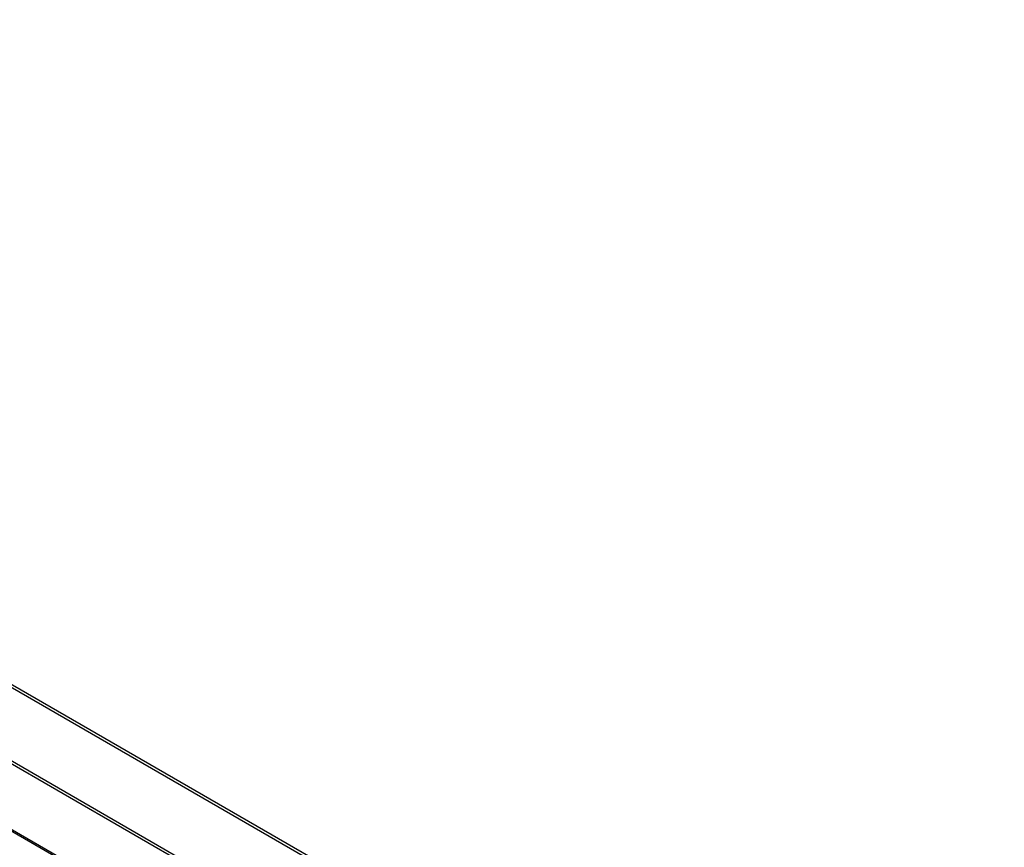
# Model space of a CAD drawing. Header units: inches. Extents: x 0 to 34, y 0 to 22.
# Tile 118 of 124: x 25.764 to 26.553, y 15.559 to 16.222. Entities that reach past the tile are written whole.
import ezdxf

# ---------------------------------------------------------------- set-up
doc = ezdxf.new("R2010")
doc.units = ezdxf.units.IN
doc.header["$LTSCALE"] = 1.87
doc.header["$MEASUREMENT"] = 0
doc.layers.get('0').update_dxf_attribs({"linetype": 'CONTINUOUS'})

msp = doc.modelspace()

# ---------------------------------------------------------------- linework, layer by layer
at = {"color": 7, "linetype": 'CONTINUOUS'}
for p, q in [((22.06541, 17.81826), (26.94444, 15.00117)), ((22.06688, 17.81981), (26.94592, 15.00271)), ((26.91807, 14.95502), (22.03903, 17.77212)), ((26.9187, 14.95709), (22.03967, 17.77419)), ((22.1125, 17.67737), (26.84305, 14.94602)), ((22.11328, 17.6756), (26.84382, 14.94425))]:
    msp.add_line(p, q, dxfattribs=at)

doc.saveas('drawing.dxf')
